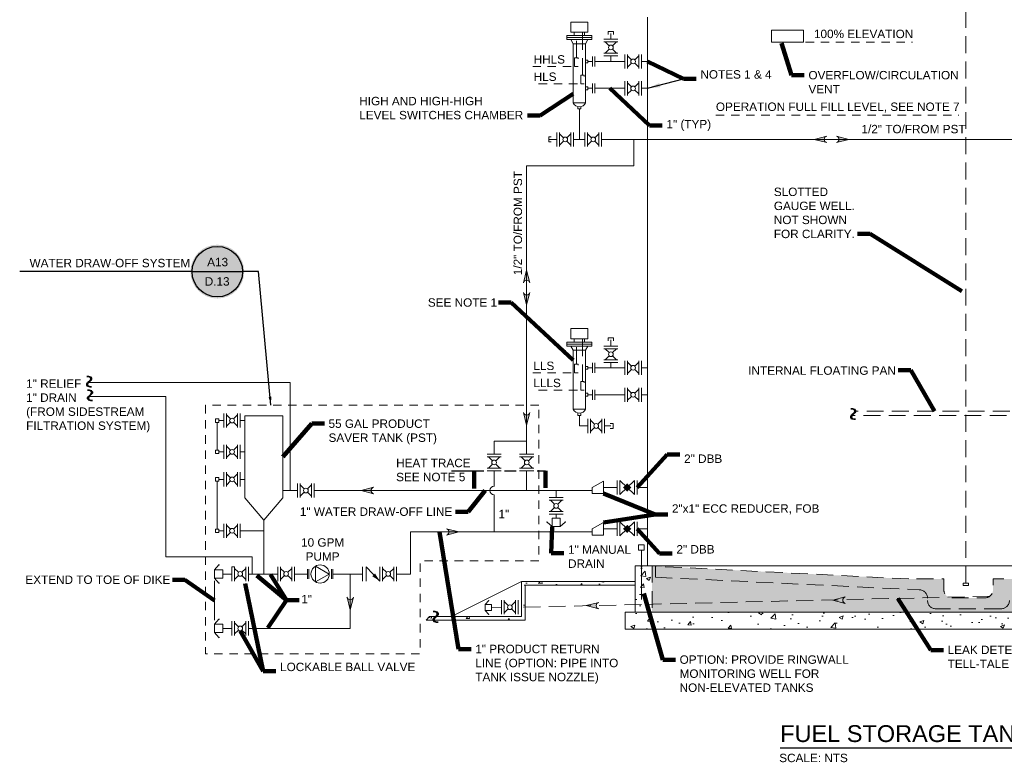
# Model space of a CAD drawing. Header units: inches. Extents: x 1104.5 to 1134, y 188.2 to 206.9.
# Tile 1 of 4: x 1104.5 to 1119.1, y 188.2 to 199.2. Entities that reach past the tile are written whole.
import ezdxf
from ezdxf.enums import TextEntityAlignment as Align

# ---------------------------------------------------------------- set-up
doc = ezdxf.new("R2010")
doc.units = ezdxf.units.IN
doc.header["$MEASUREMENT"] = 0
for name, pattern in [('( Dashed )', [9, 6, -3]), ('DASHED', [0.75, 0.5, -0.25]), ('HIDDEN', [0.375, 0.25, -0.125])]:
    doc.linetypes.add(name, pattern=pattern)
for name, color, linetype, lineweight in [('G-ANNO-MASK', 1, 'Continuous', 0), ('G-ANNO-NOTE', 4, 'Continuous', 30), ('G-ANNO-PATT', 250, 'Continuous', 0), ('G-ANNO-TEXT', 2, 'Continuous', 30), ('G-GRID-COOR', 2, 'Continuous', 13), ('G-GRID-IDEN', 3, 'Continuous', 13), ('M-ANNO-TEXT', 13, 'Continuous', 0), ('M-DETL LGHT', 3, 'Continuous', 0), ('M-DETL-BOLD', 14, 'Continuous', 0), ('M-DETL-LGHT', 3, 'Continuous', 0), ('M-DETL-MEDM', 5, 'Continuous', 0), ('M-DETL-XLGT', 1, 'Continuous', 0), ('M-DETL-YELW', 2, 'Continuous', 0)]:
    doc.layers.add(name, color=color, linetype=linetype, lineweight=lineweight)
doc.layers.add('G-ANNO-NPLT', color=2, linetype='Continuous', lineweight=0, plot=False)
doc.styles.add('AEC_AC_40Text-LeftTop_FullScale', font='arial.ttf', dxfattribs={"height": 0.125})
doc.styles.add("AEC_AC_43Text-LeftTop_1_1-2_1'", font='arial.ttf', dxfattribs={"height": 1})
doc.styles.add("AEC_AC_45Text-LeftTop_3-4_1'", font='arial.ttf', dxfattribs={"height": 2})
doc.styles.add('Arial', font='arial.ttf')
doc.styles.add('ROMANS', font='romans.shx', dxfattribs={"width": 0.8, "height": 1.5})
doc.dimstyles.new('AEC_AC_40_Notes_FullScale', dxfattribs={"dimtxt": 0.125, "dimasz": 0.1875, "dimexe": 0.0625, "dimexo": 0.0625, "dimgap": 0.0625, "dimtad": 1, "dimjust": 1, "dimdec": 3, "dimzin": 15, "dimdsep": 46, "dimlunit": 5, "dimtxsty": 'AEC_AC_40Text-LeftTop_FullScale', "dimcen": 0.09, "dimclrd": 256, "dimclre": 256, "dimazin": 2, "dimtfac": 0.7, "dimtdec": 3, "dimtmove": 1, "dimatfit": 1, "dimfxl": 1, "dimfrac": 1, "dimtolj": 1, "dimtzin": 15, "dimlwd": 30, "dimlwe": 30, "dimarcsym": 0})
doc.dimstyles.new('ARIAL', dxfattribs={"dimtxt": 0.125, "dimasz": 0.125, "dimexe": 0.0625, "dimexo": 0.0625, "dimgap": 0.0625, "dimtad": 1, "dimtoh": 1, "dimdec": 4, "dimzin": 3, "dimdsep": 46, "dimlunit": 4, "dimtxsty": 'Arial', "dimcen": 0.0625, "dimclrd": 30, "dimclre": 30, "dimclrt": 256, "dimadec": 0, "dimazin": 0, "dimtfac": 1, "dimtdec": 4, "dimtmove": 2, "dimatfit": 3, "dimfxl": 1, "dimtolj": 1, "dimtzin": 0, "dimlwd": -1, "dimlwe": -1, "dimarcsym": 1})

# ---------------------------------------------------------------- blocks, each defined once
blk = doc.blocks.new('FLOWARROW')
blk.add_hatch(color=256).paths.add_polyline_path([(-1.15, -4.46, -0.774597), (1.15, -4.46), (0, 0)])
at = {"color": 13}
for q in [(-1.15, -4.46), (1.15, -4.46)]:
    blk.add_line((0, 0), q, dxfattribs=at)
blk.add_arc((0, -4.76), 1.19, 14.4775, 165.5225, dxfattribs=at)
blk = doc.blocks.new('check valve')
for p, q in [((-0.206, -0.105), (0, 0.105)), ((-0.206, -0.105), (-0.206, 0.105)), ((0, 0.105), (0, -0.105))]:
    blk.add_line(p, q)
blk.add_solid([(-0.092, -0.033), (-0.206, -0.105), (-0.133, 0.007)])
blk = doc.blocks.new('DBB')
for p, q in [((-0.221, 0.105), (-0.221, -0.105)), ((-0.221, 0.105), (0, -0.105)), ((0, 0.105), (-0.221, -0.105)), ((0, 0.105), (0, -0.105))]:
    blk.add_line(p, q)
at = {"extrusion": (0, 0, -1)}
blk.add_solid([(0.171, -0.001), (0.109, 0.06), (0.109, -0.063), (0.048, -0.001)], dxfattribs=at)
blk = doc.blocks.new('pump')
blk.add_circle((0, 0), 0.386)
blk.add_3dface([(0.334, -0.193), (0, 0.386), (-0.334, -0.193)])
blk = doc.blocks.new('*U97')
at = {"true_color": 0xffffff}
h = blk.add_hatch(color=7, dxfattribs=at)
h.dxf.hatch_style = 1
edge = h.paths.add_edge_path()
edge.add_arc((0, 0), 0.4, 0, 360)
blk.add_line((-0.375, 0), (0.375, 0))
blk.add_circle((0, 0), 0.375)
at = {"layer": 'G-ANNO-NOTE'}
blk.add_line((-0.375, 0), (-2.936, 0), dxfattribs=at)
at = {"style": 'Arial'}
blk.add_attdef('LEFTTITLE', text='', height=0.125, dxfattribs=at).set_placement((-2.838, 0.063), align=Align.BOTTOM_LEFT)
for tag, p in [('DETAIL_001', (-0.106, 0.08)), ('2REFSHEET_001', (-0.232, -0.209))]:
    blk.add_attdef(tag, p, '', height=0.125, dxfattribs=at)
blk.add_attdef('LEFTTITLE2', text='', height=0.125, dxfattribs=at).set_placement((-2.838, -0.062), align=Align.TOP_LEFT)
at = {"layer": 'G-ANNO-NOTE'}
blk.add_leader([(0.794, -1.983), (0.61, 0), (0.375, 0)], dimstyle='ARIAL', override={"dimscale": 1, "dimgap": 0.0625, "dimtad": 0, "dimclrd": 4}, dxfattribs=at)

msp = doc.modelspace()

# ---------------------------------------------------------------- hatches: boundary and pattern name
at = {"layer": 'G-ANNO-PATT'}
h = msp.add_hatch(dxfattribs=at)
h.set_pattern_fill('AR-CONC', color=256, style=0, pattern_type=2)
h.set_pattern_definition([(50, (1113.6942, 190.80856), (0.5977, -0.0523), [0.0625, -0.6875]), (355, (1113.6942, 190.80856), (-0.1156, 0.6268), [0.05, -0.55]), (100.45, (1113.744, 190.8042), (0.4821, 0.57453), [0.05312, -0.5843]), (46.18, (1113.6942, 190.9752), (0.8894, -0.1379), [0.09375, -1.03125]), (96.64, (1113.7683, 190.9637), (0.7789, 0.8118), [0.07967, -0.87643]), (351.18, (1113.6942, 190.9752), (0.7789, 0.8118), [0.075, -0.825]), (21, (1113.77755, 190.93356), (0.4974, -0.3355), [0.0625, -0.6875]), (326, (1113.77755, 190.93356), (0.20276, 0.6043), [0.05, -0.55]), (71.45, (1113.819, 190.9056), (0.7002, 0.2688), [0.05312, -0.5843]), (37.5, (1113.69421, 190.80856), (0.01013, 0.27741), [0, -0.543333, 0, -0.558333, 0, -0.552083]), (7.5, (1113.6942, 190.80856), (0.21922, 0.32868), [0, -0.31833, 0, -0.53083, 0, -0.21042]), (327.5, (1113.50838, 190.80856), (0.44485, -0.0188), [0, -0.208333, 0, -0.65, 0, -0.8625]), (317.5, (1113.42505, 190.80856), (0.486, 0.08342), [0, -0.27083, 0, -0.43167, 0, -0.6125])])
h.paths.add_polyline_path([(1113.609, 190.436), (1113.862, 190.436), (1113.862, 191.122), (1113.862, 191.122), (1113.795, 191.125), (1113.795, 191.125), (1113.609, 191.125), (1113.609, 190.837)])
at = {"layer": 'G-ANNO-PATT', "lineweight": 13}
h = msp.add_hatch(dxfattribs=at)
h.set_pattern_fill('AR-SAND', color=256, style=0, pattern_type=2)
h.set_pattern_definition([(37.5, (1119.7143, 190.68038), (-0.0052493, 0.1605684), [0, -0.126667, 0, -0.141667, 0, -0.135417]), (7.5, (1119.7143, 190.68038), (0.147482, 0.235179), [0, -0.068333, 0, -0.114167, 0, -0.04375]), (327.5, (1119.6118, 190.68038), (0.259512, 0.000471), [0, -0.041667, 0, -0.15, 0, -0.195833]), (317.5, (1119.6118, 190.68038), (0.2505105, 0.07314), [0, -0.020833, 0, -0.098333, 0, -0.1125])])
h.paths.add_polyline_path([(1118.927, 190.773, -0.414214), (1118.802, 190.648), (1118.32, 190.648, -0.414214), (1118.195, 190.773), (1118.195, 190.929), (1118.07, 190.929), (1117.675, 190.929), (1113.862, 191.122), (1113.862, 190.436), (1124.263, 190.436), (1124.263, 191.122), (1119.925, 190.929), (1119.052, 190.929), (1118.927, 190.929)])
at = {"layer": 'G-ANNO-PATT'}
h = msp.add_hatch(dxfattribs=at)
h.set_pattern_fill('AR-CONC', color=256, style=0, pattern_type=2)
h.set_pattern_definition([(50, (1112.1793, 190.8662), (0.59772, -0.0523), [0.0625, -0.6875]), (355, (1112.1793, 190.8662), (-0.11563, 0.62683), [0.05, -0.55]), (100.45, (1112.2291, 190.86187), (0.48209, 0.57453), [0.05312, -0.58428]), (46.184, (1112.1793, 191.0329), (0.88937, -0.13793), [0.09375, -1.03125]), (96.636, (1112.2534, 191.0214), (0.7789, 0.81177), [0.07967, -0.87643]), (351.184, (1112.1793, 191.0329), (0.7789, 0.81177), [0.075, -0.825]), (21, (1112.2626, 190.9912), (0.49742, -0.33552), [0.0625, -0.6875]), (326, (1112.2626, 190.9912), (0.20276, 0.6043), [0.05, -0.55]), (71.45, (1112.30407, 190.96326), (0.70019, 0.26878), [0.05312, -0.58429]), (37.5, (1112.17928, 190.86622), (0.010133, 0.277412), [0, -0.543333, 0, -0.558333, 0, -0.552083]), (7.5, (1112.17928, 190.86622), (0.219225, 0.328676), [0, -0.318333, 0, -0.530833, 0, -0.210417]), (327.5, (1111.99345, 190.86622), (0.444852, -0.018795), [0, -0.208333, 0, -0.65, 0, -0.8625]), (317.5, (1111.9101, 190.86622), (0.48599, 0.08342), [0, -0.270833, 0, -0.431667, 0, -0.6125])])
h.paths.add_polyline_path([(1110.556, 190.373), (1110.505, 190.315), (1111.975, 190.315), (1111.975, 190.837), (1113.608, 190.837), (1113.608, 190.864), (1113.607, 190.864), (1113.607, 190.893), (1111.922, 190.893), (1111.922, 190.373), (1110.882, 190.373)])
h = msp.add_hatch(dxfattribs=at)
h.set_pattern_fill('AR-CONC', color=256, style=0, pattern_type=2)
h.set_pattern_definition([(50, (1120.85127, 190.30096), (0.597717, -0.052293), [0.0625, -0.6875]), (355, (1120.8513, 190.30096), (-0.115626, 0.626827), [0.05, -0.55]), (100.451, (1120.9011, 190.2966), (0.48209, 0.574533), [0.053117, -0.584285]), (46.184, (1120.8513, 190.4676), (0.88937, -0.13793), [0.09375, -1.03125]), (96.636, (1120.9254, 190.4561), (0.77889, 0.81177), [0.079675, -0.87643]), (351.184, (1120.8513, 190.4676), (0.77888, 0.81177), [0.075, -0.825]), (21, (1120.9346, 190.42596), (0.497423, -0.335515), [0.0625, -0.6875]), (326, (1120.9346, 190.42596), (0.20276, 0.60429), [0.05, -0.55]), (71.4514, (1120.97606, 190.398), (0.700185, 0.268776), [0.053117, -0.584285]), (37.5, (1120.85127, 190.30096), (0.010133, 0.277412), [0, -0.543333, 0, -0.558333, 0, -0.552083]), (7.5, (1120.85127, 190.30096), (0.219225, 0.328676), [0, -0.318333, 0, -0.530833, 0, -0.210417]), (327.5, (1120.66544, 190.30096), (0.444852, -0.018795), [0, -0.208333, 0, -0.65, 0, -0.8625]), (317.5, (1120.5821, 190.30096), (0.485988, 0.08342), [0, -0.270833, 0, -0.431667, 0, -0.6125])])
h.paths.add_polyline_path([(1113.463, 190.436), (1113.463, 190.183), (1124.663, 190.183), (1124.663, 190.436), (1124.516, 190.436), (1124.263, 190.436), (1113.862, 190.436), (1113.609, 190.436)])

# ---------------------------------------------------------------- linework, layer by layer
at = {"layer": 'G-ANNO-NOTE', "linetype": '( Dashed )'}
for p, q in [((1110.88, 192.538), (1111.364, 192.538)), ((1112.152, 192.538), (1112.277, 192.538))]:
    msp.add_line(p, q, dxfattribs=at)
at = {"layer": 'G-ANNO-NOTE'}
msp.add_line((1111.671, 192.536), (1111.84, 192.536), dxfattribs=at)
at = {"layer": 'G-ANNO-NOTE', "linetype": '( Dashed )', "lineweight": 30}
for points in [[(1111.216, 192.271), (1111.247, 192.459), (1111.184, 192.459)], [(1112.278, 192.283), (1112.309, 192.471), (1112.247, 192.471)]]:
    msp.add_solid(points, dxfattribs=at)
at = {"layer": 'G-ANNO-NPLT'}
msp.add_line((1110.556, 190.373), (1110.505, 190.315), dxfattribs=at)
at = {"layer": 'G-ANNO-TEXT', "ltscale": 0.125}
msp.add_line((1115.764, 188.421), (1121.176, 188.421), dxfattribs=at)
at = {"layer": 'G-GRID-COOR', "linetype": 'HIDDEN'}
for p, q in [((1124.05, 193.421), (1116.877, 193.421)), ((1124.002, 193.356), (1116.827, 193.356))]:
    msp.add_line(p, q, dxfattribs=at)
msp.add_lwpolyline([(1118.521, 190.866), (1118.521, 199.959)], dxfattribs=at)
at = {"layer": 'G-GRID-COOR', "linetype": '( Dashed )', "ltscale": 0.020833}
for points in [[(1116.142, 198.902), (1117.732, 198.902)], [(1112.658, 198.542), (1112.092, 198.542)], [(1112.751, 198.284), (1112.092, 198.284)], [(1114.809, 197.821), (1118.42, 197.821)], [(1112.658, 193.991), (1112.092, 193.991)], [(1112.751, 193.732), (1112.092, 193.732)]]:
    msp.add_lwpolyline(points, dxfattribs=at)
at = {"layer": 'G-GRID-IDEN', "linetype": '( Dashed )', "ltscale": 0.020833, "flags": 128}
msp.add_lwpolyline([(1112.181, 193.511), (1107.228, 193.511), (1107.228, 189.818), (1110.414, 189.818), (1110.414, 191.197), (1112.181, 191.197), (1112.181, 193.511)], close=True, dxfattribs=at)
at = {"layer": 'M-DETL LGHT'}
for p, q in [((1112.656, 199.051), (1112.656, 199.2)), ((1112.906, 199.2), (1112.656, 199.2)), ((1112.906, 199.051), (1112.906, 199.2)), ((1112.968, 199.001), (1112.594, 199.001)), ((1112.594, 199.001), (1112.594, 198.941)), ((1112.968, 198.971), (1112.594, 198.971)), ((1112.968, 198.941), (1112.594, 198.941)), ((1112.654, 198.941), (1112.691, 198.881)), ((1112.906, 199.051), (1112.656, 199.051)), ((1112.706, 199.001), (1112.706, 199.051)), ((1112.856, 199.001), (1112.856, 199.051)), ((1112.908, 198.941), (1112.871, 198.881)), ((1112.968, 199.001), (1112.968, 198.941)), ((1112.871, 198.881), (1112.691, 198.881)), ((1112.691, 198.881), (1112.691, 198.002)), ((1112.871, 198.881), (1112.871, 198.002)), ((1112.974, 198.543), (1112.974, 198.691)), ((1113.011, 198.543), (1113.011, 198.691)), ((1112.974, 198.144), (1112.974, 198.292)), ((1113.011, 198.144), (1113.011, 198.292)), ((1112.871, 198.002), (1112.691, 198.002)), ((1112.656, 194.499), (1112.656, 194.649)), ((1112.906, 194.649), (1112.656, 194.649)), ((1112.906, 194.499), (1112.906, 194.649)), ((1112.968, 194.449), (1112.594, 194.449)), ((1112.594, 194.449), (1112.594, 194.389)), ((1112.968, 194.419), (1112.594, 194.419)), ((1112.906, 194.499), (1112.656, 194.499)), ((1112.706, 194.449), (1112.706, 194.499)), ((1112.856, 194.449), (1112.856, 194.499)), ((1112.968, 194.449), (1112.968, 194.389)), ((1112.968, 194.389), (1112.594, 194.389)), ((1112.654, 194.389), (1112.691, 194.329)), ((1112.871, 194.329), (1112.691, 194.329)), ((1112.691, 194.329), (1112.691, 193.451)), ((1112.908, 194.389), (1112.871, 194.329)), ((1112.871, 194.329), (1112.871, 193.451)), ((1112.974, 193.992), (1112.974, 194.139)), ((1113.011, 193.992), (1113.011, 194.139)), ((1112.974, 193.592), (1112.974, 193.74)), ((1113.011, 193.592), (1113.011, 193.74)), ((1107.497, 193.177), (1107.497, 193.386)), ((1112.871, 193.451), (1112.691, 193.451)), ((1107.497, 192.712), (1107.497, 192.922)), ((1107.497, 192.304), (1107.497, 192.514)), ((1108.595, 192.138), (1108.595, 192.348)), ((1107.497, 191.54), (1107.497, 191.749)), ((1107.62, 190.898), (1107.62, 191.108)), ((1108.301, 190.898), (1108.301, 191.108)), ((1109.119, 190.929), (1109.119, 191.077)), ((1109.119, 190.929), (1109.119, 191.077)), ((1109.56, 190.898), (1109.56, 191.108)), ((1109.818, 190.898), (1109.818, 191.108)), ((1111.626, 190.404), (1111.626, 190.613)), ((1107.62, 190.09), (1107.62, 190.3))]:
    msp.add_line(p, q, dxfattribs=at)
at = {"layer": 'M-DETL LGHT', "flags": 128}
for points in [[(1112.871, 198.596), (1112.905, 198.596), (1112.905, 198.638), (1112.871, 198.638)], [(1112.871, 198.197), (1112.905, 198.197), (1112.905, 198.239), (1112.871, 198.239)], [(1112.76, 197.945), (1112.76, 197.912), (1112.802, 197.912), (1112.802, 197.945)], [(1112.871, 194.044), (1112.905, 194.044), (1112.905, 194.087), (1112.871, 194.087)], [(1112.871, 193.645), (1112.905, 193.645), (1112.905, 193.687), (1112.871, 193.687)], [(1112.76, 193.394), (1112.76, 193.36), (1112.802, 193.36), (1112.802, 193.394)]]:
    msp.add_lwpolyline(points, dxfattribs=at)
at = {"layer": 'M-DETL LGHT', "linetype": 'HIDDEN'}
msp.add_lwpolyline([(1113.911, 191.119), (1113.911, 190.955), (1117.828, 190.768)], dxfattribs=at)
at = {"layer": 'M-DETL LGHT'}
for centre in [(1112.781, 198.04), (1112.781, 193.488)]:
    msp.add_arc(centre, 0.0974, 202.6199, 337.3801, dxfattribs=at)
at = {"layer": 'M-DETL-BOLD'}
msp.add_line((1113.702, 191.125), (1113.702, 191.358), dxfattribs=at)
at = {"layer": 'M-DETL-BOLD', "linetype": 'DASHED'}
msp.add_line((1113.702, 191.125), (1113.702, 190.551), dxfattribs=at)
at = {"layer": 'M-DETL-BOLD', "linetype": 'HIDDEN'}
for p, q in [((1118.877, 190.673), (1113.702, 190.551)), ((1111.626, 190.508), (1111.476, 190.505)), ((1113.702, 190.551), (1111.872, 190.508))]:
    msp.add_line(p, q, dxfattribs=at)
at = {"layer": 'M-DETL-LGHT'}
for p, q in [((1113.795, 191.125), (1113.795, 199.275)), ((1113.354, 198.948), (1113.144, 198.948)), ((1113.287, 199.06), (1113.211, 199.06)), ((1113.211, 199.06), (1113.211, 199.019)), ((1113.287, 199.019), (1113.287, 199.06)), ((1113.354, 198.908), (1113.144, 198.908)), ((1113.165, 198.908), (1113.224, 198.85)), ((1113.224, 198.801), (1113.165, 198.742)), ((1113.333, 198.908), (1113.274, 198.85)), ((1113.274, 198.801), (1113.333, 198.742)), ((1113.354, 198.742), (1113.144, 198.742)), ((1113.354, 198.702), (1113.144, 198.702)), ((1113.457, 198.512), (1113.457, 198.722)), ((1113.497, 198.512), (1113.497, 198.722)), ((1113.556, 198.642), (1113.497, 198.701)), ((1113.663, 198.701), (1113.605, 198.642)), ((1113.663, 198.512), (1113.663, 198.722)), ((1113.703, 198.512), (1113.703, 198.722)), ((1113.556, 198.592), (1113.497, 198.533)), ((1113.663, 198.533), (1113.605, 198.592)), ((1113.457, 198.113), (1113.457, 198.323)), ((1113.497, 198.113), (1113.497, 198.323)), ((1113.556, 198.242), (1113.497, 198.301)), ((1113.556, 198.193), (1113.497, 198.134)), ((1113.663, 198.301), (1113.605, 198.242)), ((1113.663, 198.134), (1113.605, 198.193)), ((1113.663, 198.113), (1113.663, 198.323)), ((1113.703, 198.113), (1113.703, 198.323)), ((1112.448, 197.355), (1112.448, 197.564)), ((1112.488, 197.355), (1112.488, 197.564)), ((1112.546, 197.484), (1112.488, 197.543)), ((1112.654, 197.543), (1112.595, 197.484)), ((1112.654, 197.355), (1112.654, 197.564)), ((1112.694, 197.355), (1112.694, 197.564)), ((1112.864, 197.355), (1112.864, 197.564)), ((1112.904, 197.355), (1112.904, 197.564)), ((1112.962, 197.484), (1112.904, 197.543)), ((1113.07, 197.543), (1113.012, 197.484)), ((1113.07, 197.355), (1113.07, 197.564)), ((1113.11, 197.355), (1113.11, 197.564)), ((1112.546, 197.434), (1112.488, 197.375)), ((1112.654, 197.375), (1112.595, 197.434)), ((1112.962, 197.434), (1112.904, 197.375)), ((1113.07, 197.375), (1113.012, 197.434)), ((1113.354, 194.39), (1113.144, 194.39)), ((1113.287, 194.509), (1113.211, 194.509)), ((1113.211, 194.509), (1113.211, 194.467)), ((1113.287, 194.467), (1113.287, 194.509)), ((1113.354, 194.35), (1113.144, 194.35)), ((1113.165, 194.35), (1113.224, 194.292)), ((1113.333, 194.35), (1113.274, 194.292)), ((1113.354, 194.184), (1113.144, 194.184)), ((1113.354, 194.144), (1113.144, 194.144)), ((1113.224, 194.242), (1113.165, 194.184)), ((1113.274, 194.242), (1113.333, 194.184)), ((1113.457, 194.17), (1113.457, 193.961)), ((1113.497, 194.17), (1113.497, 193.961)), ((1113.497, 194.15), (1113.556, 194.091)), ((1113.605, 194.091), (1113.663, 194.15)), ((1113.663, 194.17), (1113.663, 193.961)), ((1113.703, 194.17), (1113.703, 193.961)), ((1113.497, 193.982), (1113.556, 194.041)), ((1113.605, 194.041), (1113.663, 193.982)), ((1113.457, 193.771), (1113.457, 193.561)), ((1113.497, 193.771), (1113.497, 193.561)), ((1113.497, 193.75), (1113.556, 193.691)), ((1113.605, 193.691), (1113.663, 193.75)), ((1113.663, 193.771), (1113.663, 193.561)), ((1113.703, 193.771), (1113.703, 193.561)), ((1113.497, 193.583), (1113.556, 193.642)), ((1113.605, 193.642), (1113.663, 193.583)), ((1107.537, 193.386), (1107.537, 193.177)), ((1107.537, 193.366), (1107.596, 193.307)), ((1107.645, 193.307), (1107.704, 193.366)), ((1107.704, 193.386), (1107.704, 193.177)), ((1107.744, 193.386), (1107.744, 193.177)), ((1107.401, 193.256), (1107.401, 192.843)), ((1107.497, 193.282), (1107.427, 193.282)), ((1107.537, 193.198), (1107.596, 193.257)), ((1107.645, 193.257), (1107.704, 193.198)), ((1107.809, 193.282), (1107.744, 193.282)), ((1112.908, 193.306), (1112.908, 193.097)), ((1112.948, 193.306), (1112.948, 193.097)), ((1112.948, 193.286), (1113.006, 193.227)), ((1113.055, 193.227), (1113.114, 193.286)), ((1113.114, 193.306), (1113.114, 193.097)), ((1113.154, 193.306), (1113.154, 193.097)), ((1113.281, 193.24), (1113.24, 193.24)), ((1113.281, 193.163), (1113.281, 193.24)), ((1112.948, 193.118), (1113.006, 193.177)), ((1113.055, 193.177), (1113.114, 193.118)), ((1113.24, 193.163), (1113.281, 193.163)), ((1107.427, 192.817), (1107.497, 192.817)), ((1107.537, 192.922), (1107.537, 192.712)), ((1107.537, 192.901), (1107.596, 192.842)), ((1107.537, 192.734), (1107.596, 192.793)), ((1107.645, 192.842), (1107.704, 192.901)), ((1107.645, 192.793), (1107.704, 192.734)), ((1107.704, 192.922), (1107.704, 192.712)), ((1107.744, 192.922), (1107.744, 192.712)), ((1107.744, 192.817), (1107.809, 192.817)), ((1111.619, 192.783), (1111.409, 192.783)), ((1112.103, 192.783), (1111.894, 192.783)), ((1111.619, 192.743), (1111.409, 192.743)), ((1111.43, 192.743), (1111.489, 192.684)), ((1111.489, 192.635), (1111.43, 192.576)), ((1111.598, 192.743), (1111.539, 192.684)), ((1111.539, 192.635), (1111.598, 192.576)), ((1112.103, 192.743), (1111.894, 192.743)), ((1111.915, 192.743), (1111.974, 192.684)), ((1111.974, 192.635), (1111.915, 192.576)), ((1112.083, 192.743), (1112.023, 192.684)), ((1112.023, 192.635), (1112.083, 192.576)), ((1107.537, 192.514), (1107.537, 192.304)), ((1107.537, 192.493), (1107.596, 192.434)), ((1107.645, 192.434), (1107.704, 192.493)), ((1107.704, 192.514), (1107.704, 192.304)), ((1107.744, 192.514), (1107.744, 192.304)), ((1111.619, 192.576), (1111.409, 192.576)), ((1111.619, 192.536), (1111.409, 192.536)), ((1112.103, 192.576), (1111.894, 192.576)), ((1112.103, 192.536), (1111.894, 192.536)), ((1107.401, 192.383), (1107.401, 191.67)), ((1107.497, 192.409), (1107.427, 192.409)), ((1107.537, 192.325), (1107.596, 192.385)), ((1107.645, 192.385), (1107.704, 192.325)), ((1107.809, 192.409), (1107.744, 192.409)), ((1108.635, 192.348), (1108.635, 192.138)), ((1108.802, 192.348), (1108.802, 192.138)), ((1108.842, 192.348), (1108.842, 192.138)), ((1113.34, 192.394), (1113.34, 192.184)), ((1113.641, 192.394), (1113.641, 192.184)), ((1108.635, 192.327), (1108.694, 192.268)), ((1108.635, 192.159), (1108.694, 192.218)), ((1108.743, 192.268), (1108.802, 192.327)), ((1108.743, 192.218), (1108.802, 192.159)), ((1112.541, 192.138), (1112.331, 192.138)), ((1112.541, 192.098), (1112.331, 192.098)), ((1112.352, 192.098), (1112.412, 192.039)), ((1112.52, 192.098), (1112.461, 192.039)), ((1112.541, 191.931), (1112.331, 191.931)), ((1112.412, 191.99), (1112.352, 191.931)), ((1112.461, 191.99), (1112.52, 191.931)), ((1112.375, 191.708), (1112.301, 191.774)), ((1112.541, 191.891), (1112.331, 191.891)), ((1112.498, 191.708), (1112.571, 191.774)), ((1113.34, 191.779), (1113.34, 191.57)), ((1113.641, 191.779), (1113.641, 191.57)), ((1107.427, 191.645), (1107.497, 191.645)), ((1107.537, 191.749), (1107.537, 191.54)), ((1107.537, 191.729), (1107.596, 191.67)), ((1107.537, 191.561), (1107.596, 191.62)), ((1107.645, 191.67), (1107.704, 191.729)), ((1107.645, 191.62), (1107.704, 191.561)), ((1107.704, 191.749), (1107.704, 191.54)), ((1107.744, 191.749), (1107.744, 191.54)), ((1107.744, 191.645), (1108.092, 191.645)), ((1107.36, 191.065), (1107.426, 191.139)), ((1107.62, 191.108), (1107.66, 191.108)), ((1107.66, 191.108), (1107.66, 190.898)), ((1107.66, 191.087), (1107.719, 191.028)), ((1107.768, 191.028), (1107.826, 191.087)), ((1107.826, 191.108), (1107.826, 190.898)), ((1107.866, 191.108), (1107.866, 190.898)), ((1108.341, 191.108), (1108.341, 190.898)), ((1108.341, 191.087), (1108.4, 191.028)), ((1108.449, 191.028), (1108.508, 191.087)), ((1108.508, 191.108), (1108.508, 190.898)), ((1108.548, 191.108), (1108.548, 190.898)), ((1108.742, 191.077), (1108.742, 190.929)), ((1108.764, 191.077), (1108.764, 190.929)), ((1109.097, 191.077), (1109.097, 190.929)), ((1109.119, 191.077), (1109.119, 190.929)), ((1109.56, 191.108), (1109.56, 190.898)), ((1109.858, 191.108), (1109.858, 190.898)), ((1109.858, 191.087), (1109.917, 191.028)), ((1109.966, 191.028), (1110.024, 191.087)), ((1110.024, 191.108), (1110.024, 190.898)), ((1110.064, 191.108), (1110.064, 190.898)), ((1113.609, 191.125), (1113.609, 190.436)), ((1107.36, 190.942), (1107.426, 190.868)), ((1107.66, 190.92), (1107.719, 190.979)), ((1107.768, 190.979), (1107.826, 190.92)), ((1108.341, 190.92), (1108.4, 190.979)), ((1108.449, 190.979), (1108.508, 190.92)), ((1109.858, 190.92), (1109.917, 190.979)), ((1109.966, 190.979), (1110.024, 190.92)), ((1111.922, 190.893), (1110.882, 190.373)), ((1111.922, 190.893), (1111.922, 190.373)), ((1113.609, 190.893), (1111.922, 190.893)), ((1111.975, 190.837), (1111.975, 190.315)), ((1113.609, 190.837), (1111.975, 190.837)), ((1111.384, 190.551), (1111.434, 190.607)), ((1111.666, 190.613), (1111.666, 190.404)), ((1111.666, 190.593), (1111.724, 190.534)), ((1111.773, 190.534), (1111.832, 190.593)), ((1111.832, 190.613), (1111.832, 190.404)), ((1111.872, 190.613), (1111.872, 190.404)), ((1111.384, 190.459), (1111.434, 190.403)), ((1111.666, 190.425), (1111.724, 190.484)), ((1111.773, 190.484), (1111.832, 190.425)), ((1107.36, 190.257), (1107.426, 190.331)), ((1107.66, 190.3), (1107.66, 190.09)), ((1107.827, 190.3), (1107.827, 190.09)), ((1107.867, 190.3), (1107.867, 190.09)), ((1111.975, 190.315), (1110.505, 190.315)), ((1111.922, 190.373), (1110.556, 190.373)), ((1113.463, 190.436), (1113.463, 190.183)), ((1124.663, 190.436), (1113.463, 190.436)), ((1107.66, 190.279), (1107.719, 190.22)), ((1107.66, 190.112), (1107.719, 190.171)), ((1107.768, 190.22), (1107.827, 190.279)), ((1107.768, 190.171), (1107.827, 190.112)), ((1124.663, 190.183), (1113.463, 190.183)), ((1107.36, 190.134), (1107.426, 190.06))]:
    msp.add_line(p, q, dxfattribs=at)
at = {"layer": 'M-DETL-LGHT', "linetype": 'HIDDEN'}
for p, q in [((1117.675, 190.929), (1113.795, 191.125)), ((1113.862, 191.125), (1113.862, 190.436)), ((1119.044, 190.486), (1118.078, 190.486))]:
    msp.add_line(p, q, dxfattribs=at)
at = {"layer": 'M-DETL-LGHT', "flags": 128}
for points in [[(1112.364, 197.498), (1112.326, 197.498), (1112.326, 197.422), (1112.364, 197.422)], [(1108.486, 193.849), (1105.501, 193.849)], [(1108.486, 193.849), (1108.486, 192.243)]]:
    msp.add_lwpolyline(points, dxfattribs=at)
msp.add_lwpolyline([(1108.375, 193.355), (1108.375, 192.135), (1108.092, 191.804), (1107.809, 192.135), (1107.809, 193.355), (1108.375, 193.355)], close=True, dxfattribs=at)
for points, const_width in [([(1112.301, 191.78, -1), (1112.301, 191.769, -1), (1112.301, 191.78)], 0.0104), ([(1112.571, 191.78, 1), (1112.571, 191.769, 1), (1112.571, 191.78)], 0.0104), ([(1107.432, 191.139, -1), (1107.421, 191.139, -1), (1107.432, 191.139)], 0.0104), ([(1107.432, 190.868, 1), (1107.421, 190.868, 1), (1107.432, 190.868)], 0.0104), ([(1111.438, 190.607, -1), (1111.43, 190.607, -1), (1111.438, 190.607)], 0.00781), ([(1107.432, 190.331, -1), (1107.421, 190.331, -1), (1107.432, 190.331)], 0.0104), ([(1111.438, 190.403, 1), (1111.43, 190.403, 1), (1111.438, 190.403)], 0.00781), ([(1107.432, 190.06, 1), (1107.421, 190.06, 1), (1107.432, 190.06)], 0.0104)]:
    msp.add_lwpolyline(points, format="xyb", dxfattribs=dict(at, const_width=const_width))
at = {"layer": 'M-DETL-LGHT', "linetype": 'HIDDEN', "flags": 128}
msp.add_lwpolyline([(1124.331, 191.125), (1119.925, 190.929), (1119.052, 190.929), (1118.927, 190.929), (1118.927, 190.773, -0.414214), (1118.802, 190.648), (1118.32, 190.648, -0.414214), (1118.195, 190.773), (1118.195, 190.929), (1118.07, 190.929), (1117.675, 190.929)], format="xyb", dxfattribs=at)
at = {"layer": 'M-DETL-LGHT', "linetype": 'HIDDEN'}
msp.add_lwpolyline([(1118.195, 190.773), (1118.195, 190.804)], dxfattribs=at)
at = {"layer": 'M-DETL-LGHT'}
for centre in [(1113.249, 198.825), (1113.58, 198.617), (1113.58, 198.217), (1112.571, 197.459), (1112.987, 197.459), (1113.249, 194.267), (1113.58, 194.066), (1113.58, 193.666), (1107.621, 193.282), (1113.031, 193.202), (1107.621, 192.817), (1111.514, 192.66), (1111.999, 192.66), (1107.621, 192.409), (1108.718, 192.243), (1112.436, 192.014), (1107.621, 191.645), (1107.743, 191.004), (1108.425, 191.004), (1109.941, 191.004), (1111.749, 190.509), (1107.743, 190.195)]:
    msp.add_circle(centre, 0.035, dxfattribs=at)
at = {"layer": 'M-DETL-LGHT', "linetype": 'HIDDEN'}
for centre, start, end in [((1117.828, 190.643), 0, 90), ((1118.078, 190.611), 180, 270), ((1119.044, 190.611), 270, 0)]:
    msp.add_arc(centre, 0.125, start, end, dxfattribs=at)
at = {"layer": 'M-DETL-LGHT'}
for points in [[(1107.427, 193.256), (1107.427, 193.307), (1107.375, 193.307), (1107.375, 193.256)], [(1107.427, 192.791), (1107.427, 192.843), (1107.375, 192.843), (1107.375, 192.791)], [(1107.427, 192.383), (1107.427, 192.435), (1107.375, 192.435), (1107.375, 192.383)], [(1113.14, 192.381), (1112.973, 192.289), (1112.973, 192.197), (1113.14, 192.197)], [(1112.375, 191.831), (1112.375, 191.708), (1112.498, 191.708), (1112.498, 191.831)], [(1113.14, 191.766), (1112.973, 191.674), (1112.973, 191.582), (1113.14, 191.582)], [(1107.427, 191.619), (1107.427, 191.67), (1107.375, 191.67), (1107.375, 191.619)], [(1113.661, 191.358), (1113.743, 191.358), (1113.743, 191.436), (1113.661, 191.436)], [(1107.483, 191.065), (1107.36, 191.065), (1107.36, 190.942), (1107.483, 190.942)], [(1111.476, 190.551), (1111.384, 190.551), (1111.384, 190.459), (1111.476, 190.459)], [(1107.483, 190.257), (1107.36, 190.257), (1107.36, 190.134), (1107.483, 190.134)]]:
    msp.add_3dface(points, dxfattribs=at)
at = {"layer": 'M-DETL-MEDM'}
for p, q in [((1115.634, 199.08), (1115.634, 198.902)), ((1115.634, 199.08), (1116.11, 199.08)), ((1116.11, 199.08), (1116.11, 198.902)), ((1113.249, 198.948), (1113.249, 199.034)), ((1115.634, 198.902), (1116.11, 198.902)), ((1112.974, 198.617), (1112.905, 198.617)), ((1113.457, 198.617), (1113.011, 198.617)), ((1113.795, 198.617), (1113.703, 198.617)), ((1112.974, 198.218), (1112.905, 198.218)), ((1113.457, 198.218), (1113.011, 198.218)), ((1113.795, 198.218), (1113.703, 198.218)), ((1112.781, 197.912), (1112.781, 197.46)), ((1111.998, 197.066), (1111.998, 192.783)), ((1113.249, 194.39), (1113.249, 194.483)), ((1112.974, 194.065), (1112.905, 194.065)), ((1113.457, 194.065), (1113.011, 194.065)), ((1113.795, 194.065), (1113.703, 194.065)), ((1112.974, 193.666), (1112.905, 193.666)), ((1113.457, 193.666), (1113.011, 193.666)), ((1113.795, 193.666), (1113.703, 193.666)), ((1113.154, 193.202), (1113.248, 193.202)), ((1111.514, 192.974), (1111.514, 192.783)), ((1111.514, 192.974), (1111.998, 192.974)), ((1111.514, 192.524), (1111.514, 192.305)), ((1111.998, 192.536), (1111.998, 192.243)), ((1108.375, 192.243), (1108.595, 192.243)), ((1108.842, 192.243), (1112.973, 192.243)), ((1112.436, 192.243), (1112.436, 192.138)), ((1113.14, 192.289), (1113.34, 192.289)), ((1113.641, 192.289), (1113.795, 192.289)), ((1111.514, 192.18), (1111.514, 191.628)), ((1108.092, 191.804), (1108.092, 191.003)), ((1112.436, 191.891), (1112.436, 191.831)), ((1110.273, 191.003), (1110.273, 191.628)), ((1110.273, 191.628), (1112.973, 191.628)), ((1113.14, 191.674), (1113.34, 191.674)), ((1113.641, 191.674), (1113.795, 191.674)), ((1124.516, 191.125), (1113.609, 191.125)), ((1107.62, 191.003), (1107.483, 191.003)), ((1107.866, 191.003), (1108.301, 191.003)), ((1108.548, 191.003), (1108.742, 191.003)), ((1109.119, 191.003), (1109.56, 191.003)), ((1109.377, 190.195), (1109.377, 191.003)), ((1110.064, 191.003), (1110.273, 191.003)), ((1107.62, 190.195), (1107.483, 190.195)), ((1107.867, 190.195), (1109.377, 190.195))]:
    msp.add_line(p, q, dxfattribs=at)
at = {"layer": 'M-DETL-MEDM', "color": 1, "linetype": 'HIDDEN'}
for p, q in [((1112.736, 198.673), (1112.736, 199.051)), ((1112.826, 198.415), (1112.826, 199.051)), ((1112.736, 194.122), (1112.736, 194.499)), ((1112.826, 193.863), (1112.826, 194.499))]:
    msp.add_line(p, q, dxfattribs=at)
at = {"layer": 'M-DETL-MEDM', "flags": 128}
for points in [[(1113.249, 198.702), (1113.249, 198.617)], [(1111.998, 197.066), (1113.588, 197.066), (1113.588, 197.46)], [(1112.448, 197.46), (1112.326, 197.46)], [(1112.864, 197.46), (1112.694, 197.46)], [(1113.59, 197.46), (1113.11, 197.46)], [(1121.882, 197.46), (1113.59, 197.46)], [(1113.249, 194.144), (1113.249, 194.065)], [(1106.636, 193.642), (1105.508, 193.642)], [(1106.636, 193.642), (1106.636, 191.256)], [(1112.908, 193.202), (1112.781, 193.202), (1112.781, 193.36)], [(1107.922, 191.256), (1106.636, 191.256)], [(1107.922, 191.256), (1107.922, 191.003)]]:
    msp.add_lwpolyline(points, dxfattribs=at)
at = {"layer": 'M-DETL-MEDM'}
msp.add_arc((1111.514, 192.243), 0.0625, 90, 270, dxfattribs=at)
at = {"layer": 'M-DETL-MEDM', "color": 1, "linetype": 'HIDDEN'}
for points in [[(1112.761, 198.542), (1112.711, 198.542), (1112.711, 198.673), (1112.761, 198.673)], [(1112.851, 198.284), (1112.801, 198.284), (1112.801, 198.415), (1112.851, 198.415)], [(1112.761, 193.991), (1112.711, 193.991), (1112.711, 194.122), (1112.761, 194.122)], [(1112.851, 193.732), (1112.801, 193.732), (1112.801, 193.863), (1112.851, 193.863)]]:
    msp.add_3dface(points, dxfattribs=at)
at = {"layer": 'M-DETL-XLGT'}
msp.add_line((1107.36, 190.901), (1107.36, 190.317), dxfattribs=at)
at = {"layer": 'M-DETL-YELW', "linetype": 'HIDDEN'}
msp.add_3dface([(1118.481, 190.832), (1118.561, 190.832), (1118.561, 190.866), (1118.481, 190.866)], dxfattribs=at)

# ---------------------------------------------------------------- block references
at = {"layer": 'G-ANNO-NOTE'}
ref = msp.add_blockref('*U97', (1107.403, 195.495), dxfattribs=at)
ref.add_attrib('DETAIL_001', 'A13', (1107.252, 195.575), dxfattribs={"layer": '0', "height": 0.125, "style": 'Arial'})
ref.add_attrib('2REFSHEET_001', 'D.13', (1107.216, 195.287), dxfattribs={"layer": '0', "height": 0.125, "style": 'Arial'})
ref.add_attrib('LEFTTITLE_001', ' WATER DRAW-OFF SYSTEM', (1104.565, 195.56), dxfattribs={"layer": '0', "height": 0.125, "style": 'Arial'})
at = {"layer": 'M-ANNO-TEXT', "xscale": 0.04166669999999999, "zscale": 0.04166669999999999}
for p, yscale, rotation in [((1116.269, 197.46), -0.04166669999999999, 270), ((1116.785, 197.46), 0.04166669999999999, 270), ((1111.998, 195.516), -0.04166669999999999, 180), ((1111.998, 195), 0.04166669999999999, 180), ((1111.998, 193.216), 0.04166669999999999, 180), ((1109.538, 192.243), 0.04166669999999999, 90), ((1110.992, 191.628), 0.04166669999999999, 270), ((1109.377, 190.472), 0.04166669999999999, 180), ((1116.544, 190.615), 0.04166669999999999, 90), ((1112.882, 190.533), 0.04166669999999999, 90)]:
    msp.add_blockref('FLOWARROW', p, dxfattribs=dict(at, yscale=yscale, rotation=rotation))
at = {"layer": 'M-DETL-LGHT'}
for p in [(1113.601, 192.289), (1113.601, 191.674)]:
    msp.add_blockref('DBB', p, dxfattribs=at)
at = {"layer": 'M-DETL-LGHT', "xscale": 0.3519657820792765, "yscale": 0.3519657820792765, "zscale": 0.3519657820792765, "rotation": 269.9999999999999}
msp.add_blockref('pump', (1108.93, 191.003), dxfattribs=at)
at = {"layer": 'M-DETL-LGHT', "yscale": -1, "rotation": 180}
msp.add_blockref('check valve', (1109.612, 191.003), dxfattribs=at)

# ---------------------------------------------------------------- texts
at = {"layer": 'G-ANNO-MASK', "char_height": 0.25, "attachment_point": 1, "style": 'ROMANS'}
for insert, width, rotation in [((1105.357, 193.758), 4.85579, 90), ((1105.368, 193.554), 4.85579, 90), ((1116.992, 193.481), 5.93251, 270), ((1110.503, 190.264), 4.85579, 90)]:
    msp.add_mtext('\\H1x;\\W0.8;~', dxfattribs=dict(at, insert=insert, width=width, rotation=rotation))
at = {"layer": 'G-ANNO-NOTE', "char_height": 0.125, "style": 'AEC_AC_40Text-LeftTop_FullScale'}
for s, insert, attachment_point in [('100% ELEVATION ', (1116.266, 199.089), 1), ('NOTES 1 & 4', (1114.579, 198.424), 4), ('HIGH AND HIGH-HIGH\\PLEVEL SWITCHES CHAMBER', (1109.511, 198.091), 1), ('1" (TYP)', (1114.075, 197.667), 4), ('1/2" TO/FROM PST', (1116.972, 197.675), 1), ('INTERNAL FLOATING PAN', (1115.29, 193.961), 7), ('HEAT TRACE\\PSEE NOTE 5', (1110.059, 192.715), 1)]:
    msp.add_mtext(s, dxfattribs=dict(at, insert=insert, attachment_point=attachment_point))
at = {"layer": 'G-ANNO-NOTE', "linetype": '( Dashed )', "char_height": 0.125, "style": 'AEC_AC_40Text-LeftTop_FullScale'}
for s, insert, attachment_point in [('HHLS', (1112.102, 198.71), 1), ('HLS', (1112.102, 198.453), 1), ('OPERATION FULL FILL LEVEL, SEE NOTE 7', (1114.809, 198.007), 1), ('LLS', (1112.098, 194.158), 1), ('LLLS', (1112.098, 193.904), 1), ('2" DBB', (1114.337, 192.716), 4), ('1" WATER DRAW-OFF LINE', (1108.629, 191.992), 1), ('1"', (1111.58, 191.957), 1), ('2"x1" ECC REDUCER, FOB', (1114.156, 191.964), 4), ('10 GPM\\PPUMP ', (1108.967, 191.534), 2), ('2" DBB', (1114.223, 191.37), 4), ('EXTEND TO TOE OF DIKE', (1104.551, 190.854), 7), ('1"', (1108.65, 190.63), 4), ('LOCKABLE BALL VALVE ', (1108.335, 189.622), 4)]:
    msp.add_mtext(s, dxfattribs=dict(at, insert=insert, attachment_point=attachment_point))
for s, insert, width, attachment_point in [('OVERFLOW/CIRCULATION VENT', (1116.184, 198.476), 1.98852, 1), ('SEE NOTE 1', (1110.53, 194.972), 2.52366, 7), ('55 GAL PRODUCT SAVER TANK (PST)', (1109.055, 192.928), 1.94524, 7), ('1" MANUAL DRAIN', (1112.613, 191.428), 0.93948, 1), ('1" PRODUCT RETURN LINE (OPTION: PIPE INTO TANK ISSUE NOZZLE) ', (1111.235, 189.952), 2.23826, 1), ('LEAK DETECTION TELL-TALE PIPE', (1118.252, 189.939), 1.89359, 1), ('OPTION: PROVIDE RINGWALL MONITORING WELL FOR NON-ELEVATED TANKS ', (1114.27, 189.794), 3.4377, 1)]:
    msp.add_mtext(s, dxfattribs=dict(at, insert=insert, width=width, attachment_point=attachment_point))
at = {"layer": 'G-ANNO-NOTE', "linetype": '( Dashed )', "insert": (1111.804, 195.442), "char_height": 0.125, "attachment_point": 1, "rotation": 90, "style": 'AEC_AC_40Text-LeftTop_FullScale'}
msp.add_mtext('1/2" TO/FROM PST', dxfattribs=at)
at = {"layer": 'G-ANNO-NOTE', "insert": (1115.67, 195.991), "char_height": 0.125, "width": 1.46533, "attachment_point": 7, "style": 'AEC_AC_40Text-LeftTop_FullScale'}
msp.add_mtext('SLOTTED GAUGE WELL. NOT SHOWN FOR CLARITY.', dxfattribs=at)
at = {"layer": 'G-ANNO-NOTE', "lineweight": 13, "insert": (1104.563, 193.894), "char_height": 0.125, "attachment_point": 1, "style": 'AEC_AC_40Text-LeftTop_FullScale'}
msp.add_mtext('1" RELIEF\\P1" DRAIN\\P(FROM SIDESTREAM\\PFILTRATION SYSTEM)', dxfattribs=at)
at = {"layer": 'G-ANNO-TEXT', "attachment_point": 1}
for s, insert, char_height, style in [('FUEL STORAGE TANK DIAGRAM', (1115.764, 188.757), 0.25, "AEC_AC_45Text-LeftTop_3-4_1'"), ('SCALE: NTS', (1115.75, 188.333), 0.125, "AEC_AC_43Text-LeftTop_1_1-2_1'")]:
    msp.add_mtext(s, dxfattribs=dict(at, insert=insert, char_height=char_height, style=style))

# ---------------------------------------------------------------- leaders
at = {"layer": 'G-ANNO-NOTE', "linetype": '( Dashed )', "lineweight": 30, "annotation_type": 0, "has_hookline": 1}
for points, hookline_direction, text_width in [([(1115.783, 198.891), (1115.934, 198.411), (1116.121, 198.411)], 0, 2.209), ([(1112.691, 194.181), (1111.767, 195.036), (1111.58, 195.036)], 1, 0.989), ([(1108.375, 192.745), (1108.805, 193.238), (1108.993, 193.238)], 0, 1.597), ([(1113.641, 192.289), (1114.087, 192.779), (1114.275, 192.779)], 0, 0.552), ([(1111.381, 192.243), (1111.13, 191.928), (1110.942, 191.928)], 1, 2.236), ([(1113.14, 192.197), (1113.906, 191.888), (1114.094, 191.888)], 0, 2.176), ([(1110.701, 191.628), (1110.985, 189.887), (1111.173, 189.887)], 0, 2.104), ([(1112.375, 191.708), (1112.363, 191.311), (1112.55, 191.311)], 0, 0.91), ([(1113.641, 191.674), (1113.973, 191.307), (1114.161, 191.307)], 0, 0.552), ([(1107.36, 190.609), (1106.922, 190.917), (1106.735, 190.917)], 1, 2.131), ([(1108.194, 190.997), (1108.431, 190.615), (1108.618, 190.615)], 0, 0.132), ([(1107.817, 190.86), (1108.085, 189.558), (1108.273, 189.558)], 0, 1.987), ([(1113.74, 190.711), (1114.02, 189.73), (1114.208, 189.73)], 0, 2.498), ([(1117.513, 190.641), (1118.002, 189.874), (1118.189, 189.874)], 0, 1.477)]:
    msp.add_leader(points, dimstyle='AEC_AC_40_Notes_FullScale', override={"dimtad": 0, "dimclrd": 0, "dimlwd": 65534}, dxfattribs=dict(at, hookline_direction=hookline_direction, text_width=text_width))
at = {"layer": 'G-ANNO-NOTE', "lineweight": 30, "annotation_type": 0, "has_hookline": 1}
for points, hookline_direction, text_width in [([(1113.795, 198.617), (1114.329, 198.359), (1114.516, 198.359)], 0, 1.036), ([(1113.234, 198.218), (1113.825, 197.665), (1114.013, 197.665)], 0, 0.638), ([(1112.691, 198.137), (1112.197, 197.816), (1112.009, 197.816)], 1, 2.421), ([(1118.059, 193.421), (1117.707, 194.029), (1117.519, 194.029)], 1, 2.162)]:
    msp.add_leader(points, dimstyle='AEC_AC_40_Notes_FullScale', override={"dimtad": 0, "dimclrd": 0, "dimlwd": 65534}, dxfattribs=dict(at, hookline_direction=hookline_direction, text_width=text_width))
at = {"layer": 'G-ANNO-NOTE', "lineweight": 30}
msp.add_leader([(1113.795, 198.218), (1114.329, 198.359)], dimstyle='AEC_AC_40_Notes_FullScale', override={"dimclrd": 0, "dimlwd": 25}, dxfattribs=at)
at = {"layer": 'G-ANNO-NOTE', "lineweight": 25, "annotation_type": 0, "has_hookline": 1, "hookline_direction": 1, "text_width": 1.179}
msp.add_leader([(1118.462, 195.204), (1117.101, 196.055), (1116.913, 196.055)], dimstyle='AEC_AC_40_Notes_FullScale', override={"dimtad": 0, "dimclrd": 0, "dimlwd": 65534}, dxfattribs=at)
at = {"layer": 'G-ANNO-NOTE', "linetype": '( Dashed )', "lineweight": 30}
for points, override in [([(1111.216, 192.271), (1111.216, 192.538)], {"dimclrd": 0, "dimldrblk": 'None', "dimlwd": 65534}), ([(1112.278, 192.283), (1112.278, 192.538)], {"dimclrd": 0, "dimldrblk": 'None', "dimlwd": 65534}), ([(1113.14, 191.766), (1113.906, 191.888)], {"dimclrd": 0, "dimlwd": 65534}), ([(1107.988, 190.983), (1108.431, 190.615)], {"dimclrd": 0, "dimlwd": 65534}), ([(1108.151, 190.205), (1108.431, 190.615)], {"dimclrd": 0, "dimlwd": 65534}), ([(1107.743, 190.161), (1108.085, 189.558)], {"dimclrd": 0, "dimlwd": 65534})]:
    msp.add_leader(points, dimstyle='AEC_AC_40_Notes_FullScale', override=override, dxfattribs=at)

doc.saveas('drawing.dxf')
